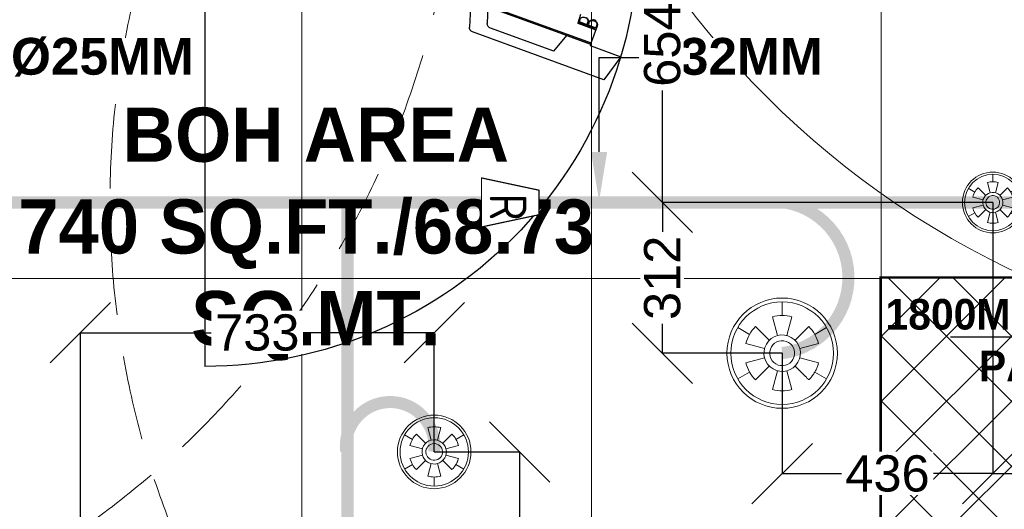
# Model space of a CAD drawing. Header units: millimetres. Extents: x -115221 to 194496, y -122556 to 375476.
# Tile 35 of 169: x 103976 to 106015, y -102005 to -100990. Entities that reach past the tile are written whole.
import ezdxf
from ezdxf import colors
from ezdxf.entities.mleader import LeaderData, LeaderLine
from ezdxf.math import Vec2, Vec3

# ---------------------------------------------------------------- set-up
doc = ezdxf.new("R2010")
doc.units = ezdxf.units.MM
doc.set_wipeout_variables(frame=1)
doc.header["$PDMODE"] = 3
doc.header["$PDSIZE"] = -100
doc.linetypes.add('DASHED', pattern=[0.75, 0.5, -0.25])
doc.linetypes.add('DASHED2', pattern=[0.375, 0.25, -0.125])
for name, color, linetype, lineweight in [('Ceiling', 6, 'Continuous', 13), ('FA-PENDANT SPRINKLER', 210, 'Continuous', 0), ('FA-PENDANT SPRINKLER COVERAGR AREA', 6, 'Continuous', 0), ('FA-SPRINKLER TEXT', 7, 'Continuous', 0), ('FA-UPRIGHT 79 DEG', 104, 'Continuous', 0), ('FA-UPRIGHT 79 DEG COVERAGE AREA', 124, 'Continuous', 0), ('FA-UPRIGHT SPRINKLER', 1, 'Continuous', 0), ('FA-UPRIGHT SPRINKLER COVERAGE AREA', 1, 'Continuous', 0), ('PENDENT SPRINKLER', 6, 'Continuous', 0), ('SPRINKLER DIM', 5, 'Continuous', 0), ('SPRINKLER FLEXIBLE PIPE', 5, 'Continuous', 0), ('SPRINKLER PIPE', 1, 'Continuous', 0)]:
    doc.layers.add(name, color=color, linetype=linetype, lineweight=lineweight)
for name, color, linetype in [('FUR R0', 8, 'Continuous'), ('WWDS CEILING', 8, 'Continuous'), ('WWDS FURNITURE LAYOUT', 8, 'Continuous')]:
    doc.layers.add(name, color=color, linetype=linetype)
doc.styles.add('Civil Dim', font='isocp.shx', dxfattribs={"height": 6})
doc.styles.add('har', font='GOTHICB.TTF')
doc.styles.get("Standard").update_dxf_attribs({"font": 'arial.ttf'})
doc.dimstyles.new('PLU DIM', dxfattribs={"dimtxt": 75, "dimasz": 125, "dimexe": 0.1, "dimexo": 0.1, "dimgap": 0.09, "dimtad": 0, "dimtoh": 1, "dimdec": 0, "dimzin": 0, "dimdsep": 46, "dimtxsty": 'Standard', "dimblk": 'OBLIQUE', "dimcen": 0.09, "dimclrd": 150, "dimclre": 150, "dimclrt": 1, "dimadec": 0, "dimazin": 0, "dimtfac": 1, "dimtdec": 0, "dimtofl": 0, "dimtmove": 1, "dimatfit": 3, "dimldrblk": 'OBLIQUE', "dimfxl": 1, "dimtfill": 1, "dimfrac": 1, "dimtolj": 1, "dimtzin": 0, "dimarcsym": 0})

# ---------------------------------------------------------------- blocks, each defined once
blk = doc.blocks.new('nhn')
at = {"layer": 'FUR R0', "extrusion": (-0.0008633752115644, -0.0004397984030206, 0.9999995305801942)}
blk.add_hatch(color=256, dxfattribs=at).paths.add_polyline_path([(59631.62353148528, 1875.633971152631), (59631.51297886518, 1875.593736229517), (59635.53647151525, 1864.538474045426), (59635.64702413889, 1864.578708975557)])
blk.add_hatch(color=256, dxfattribs=at).paths.add_polyline_path([(59631.62353148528, 1875.633971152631), (59631.51297886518, 1875.593736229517), (59635.53647151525, 1864.538474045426), (59635.64702413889, 1864.578708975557)])
for p, q in [((59630.51180835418, 1878.071123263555, -0.5962911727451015), (59628.63685761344, 1876.702003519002, -0.5985120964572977)), ((59630.51180835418, 1878.071123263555, -0.5962911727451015), (59628.63685761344, 1876.702003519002, -0.5985120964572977)), ((59631.42032121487, 1875.574824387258, -0.5966046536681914), (59630.51180835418, 1878.071123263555, -0.5962911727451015)), ((59631.42032121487, 1875.574824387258, -0.5966046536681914), (59630.51180835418, 1878.071123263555, -0.5962911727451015)), ((59628.63685761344, 1876.702003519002, -0.5985120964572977), (59632.53817555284, 1865.982446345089, -0.599858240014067)), ((59628.63685761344, 1876.702003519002, -0.5985120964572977), (59632.53817555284, 1865.982446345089, -0.599858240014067)), ((59633.01161695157, 1876.153966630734, -0.5949760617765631), (59631.5357190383, 1875.616822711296, -0.5964865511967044)), ((59633.01161695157, 1876.153966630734, -0.5949760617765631), (59631.5357190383, 1875.616822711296, -0.5964865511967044)), ((59632.71681010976, 1876.046673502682, -0.5952777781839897), (59633.01161695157, 1876.153966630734, -0.5949760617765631)), ((59632.71681010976, 1876.046673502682, -0.5952777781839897), (59633.01161695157, 1876.153966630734, -0.5949760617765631)), ((59632.87774992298, 1875.604463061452, -0.5953333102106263), (59632.71681010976, 1876.046673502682, -0.5952777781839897)), ((59632.98504313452, 1875.309656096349, -0.5953703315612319), (59632.71681010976, 1876.046673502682, -0.5952777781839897)), ((59632.87774992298, 1875.604463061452, -0.5953333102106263), (59632.71681010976, 1876.046673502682, -0.5952777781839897)), ((59632.98504313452, 1875.309656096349, -0.5953703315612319), (59632.71681010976, 1876.046673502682, -0.5952777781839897)), ((59632.80525216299, 1876.078861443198, -0.595187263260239), (59632.76103113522, 1876.062767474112, -0.5952325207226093)), ((59632.80525216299, 1876.078861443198, -0.595187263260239), (59632.76103113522, 1876.062767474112, -0.5952325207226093)), ((59632.8146777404, 1875.915363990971, -0.5952510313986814), (59632.8588987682, 1875.931457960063, -0.5952057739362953)), ((59632.8588987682, 1875.931457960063, -0.5952057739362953), (59632.8146777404, 1875.915363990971, -0.5952510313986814)), ((59632.8146777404, 1875.915363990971, -0.5952510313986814), (59632.8588987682, 1875.931457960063, -0.5952057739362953)), ((59632.8588987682, 1875.931457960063, -0.5952057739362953), (59632.8146777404, 1875.915363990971, -0.5952510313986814)), ((59633.02926415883, 1875.325750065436, -0.5953250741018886), (59632.8146777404, 1875.915363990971, -0.5952510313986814)), ((59633.02926415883, 1875.325750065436, -0.5953250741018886), (59632.8146777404, 1875.915363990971, -0.5952510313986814)), ((59633.07348518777, 1875.341844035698, -0.5952798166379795), (59632.8588987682, 1875.931457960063, -0.5952057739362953)), ((59633.07348518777, 1875.341844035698, -0.5952798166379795), (59632.8588987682, 1875.931457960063, -0.5952057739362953)), ((59633.03092972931, 1876.100901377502, -0.5949827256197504), (59632.87763017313, 1876.04510895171, -0.5951396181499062)), ((59633.03092972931, 1876.100901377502, -0.5949827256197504), (59632.87763017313, 1876.04510895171, -0.5951396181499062)), ((59633.10723764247, 1875.414222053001, -0.5952188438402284), (59632.87763017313, 1876.04510895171, -0.5951396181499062)), ((59633.10723764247, 1875.414222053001, -0.5952188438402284), (59632.87763017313, 1876.04510895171, -0.5951396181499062)), ((59633.44107177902, 1875.909637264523, -0.594712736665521), (59633.45180109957, 1875.880156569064, -0.5947164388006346)), ((59633.44107177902, 1875.909637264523, -0.594712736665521), (59633.45180109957, 1875.880156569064, -0.5947164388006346)), ((59633.48645640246, 1876.015592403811, -0.5946269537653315), (59633.45119050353, 1876.012610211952, -0.5946587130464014)), ((59633.48645640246, 1876.015592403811, -0.5946269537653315), (59633.45119050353, 1876.012610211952, -0.5946587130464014)), ((59633.48645640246, 1876.015592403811, -0.5946269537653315), (59633.46785042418, 1875.985858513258, -0.5946560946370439)), ((59633.48645640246, 1876.015592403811, -0.5946269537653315), (59633.46785042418, 1875.985858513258, -0.5946560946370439)), ((59633.50292371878, 1875.986246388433, -0.5946256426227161), (59633.46785042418, 1875.985858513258, -0.5946560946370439)), ((59633.50292371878, 1875.986246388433, -0.5946256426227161), (59633.46785042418, 1875.985858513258, -0.5946560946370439)), ((59633.51716532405, 1875.955407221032, -0.5946269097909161), (59633.48218257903, 1875.957955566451, -0.594655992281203)), ((59633.51716532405, 1875.955407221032, -0.5946269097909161), (59633.48218257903, 1875.957955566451, -0.594655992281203)), ((59633.50292371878, 1875.986246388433, -0.5946256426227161), (59633.48219005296, 1875.957955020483, -0.5946559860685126)), ((59633.50292371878, 1875.986246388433, -0.5946256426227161), (59633.48219005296, 1875.957955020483, -0.5946559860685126)), ((59633.51716532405, 1875.955407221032, -0.5946269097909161), (59633.49413701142, 1875.928950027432, -0.594658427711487)), ((59633.51716532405, 1875.955407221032, -0.5946269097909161), (59633.49413701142, 1875.928950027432, -0.594658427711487)), ((59633.52898235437, 1875.924938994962, -0.5946301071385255), (59633.49413701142, 1875.928950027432, -0.594658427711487)), ((59633.52898235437, 1875.924938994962, -0.5946301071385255), (59633.49413701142, 1875.928950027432, -0.594658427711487)), ((59633.52898235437, 1875.924938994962, -0.5946301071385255), (59633.504866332, 1875.899469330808, -0.5946621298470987)), ((59633.52898235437, 1875.924938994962, -0.5946301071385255), (59633.504866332, 1875.899469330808, -0.5946621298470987)), ((59633.53951314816, 1875.894002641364, -0.5946346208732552), (59633.504866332, 1875.899469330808, -0.5946621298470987)), ((59633.53951314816, 1875.894002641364, -0.5946346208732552), (59633.504866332, 1875.899469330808, -0.5946621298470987)), ((59633.53951314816, 1875.894002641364, -0.5946346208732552), (59633.51435171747, 1875.869565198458, -0.5946670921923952)), ((59633.53951314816, 1875.894002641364, -0.5946346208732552), (59633.51435171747, 1875.869565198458, -0.5946670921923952)), ((59633.54842495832, 1875.861223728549, -0.5946413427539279), (59633.51435709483, 1875.869570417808, -0.5946670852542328)), ((59633.54842495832, 1875.861223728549, -0.5946413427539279), (59633.51435709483, 1875.869570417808, -0.5946670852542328)), ((59633.54842495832, 1875.861223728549, -0.5946413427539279), (59633.52130690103, 1875.838977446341, -0.5946745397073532)), ((59633.54842495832, 1875.861223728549, -0.5946413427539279), (59633.52130690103, 1875.838977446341, -0.5946745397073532)), ((59633.55467197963, 1875.828158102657, -0.5946504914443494), (59633.52130690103, 1875.838977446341, -0.5946745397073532)), ((59633.55467197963, 1875.828158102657, -0.5946504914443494), (59633.52130690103, 1875.838977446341, -0.5946745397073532)), ((59633.55467197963, 1875.828158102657, -0.5946504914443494), (59633.52573886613, 1875.807775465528, -0.5946844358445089)), ((59633.55467197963, 1875.828158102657, -0.5946504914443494), (59633.52573886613, 1875.807775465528, -0.5946844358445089)), ((59631.5357190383, 1875.616822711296, -0.5964865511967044), (59631.42032121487, 1875.574824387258, -0.5966046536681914)), ((59631.5357190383, 1875.616822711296, -0.5964865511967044), (59631.42032121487, 1875.574824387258, -0.5966046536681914)), ((59631.5357190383, 1875.616822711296, -0.5964865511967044), (59642.64056620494, 1845.104302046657, -0.6003182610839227)), ((59632.23860929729, 1873.68550809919, -0.5967290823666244), (59631.5357190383, 1875.616822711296, -0.5964865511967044)), ((59631.5357190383, 1875.616822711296, -0.5964865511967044), (59642.64056620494, 1845.104302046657, -0.6003182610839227)), ((59632.23860929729, 1873.68550809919, -0.5967290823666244), (59631.5357190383, 1875.616822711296, -0.5964865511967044)), ((59632.98504313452, 1875.309656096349, -0.5953703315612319), (59633.27984997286, 1875.416949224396, -0.5950686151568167)), ((59632.98504313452, 1875.309656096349, -0.5953703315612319), (59633.27984997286, 1875.416949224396, -0.5950686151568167)), ((59633.02926415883, 1875.325750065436, -0.5953250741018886), (59632.98504313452, 1875.309656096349, -0.5953703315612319)), ((59633.02926415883, 1875.325750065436, -0.5953250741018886), (59632.98504313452, 1875.309656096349, -0.5953703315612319)), ((59633.2532761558, 1874.572638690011, -0.5954628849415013), (59632.98504313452, 1875.309656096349, -0.5953703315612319)), ((59633.14598294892, 1874.867445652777, -0.5954258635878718), (59632.98504313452, 1875.309656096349, -0.5953703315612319)), ((59633.2532761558, 1874.572638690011, -0.5954628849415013), (59632.98504313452, 1875.309656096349, -0.5953703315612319)), ((59633.14598294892, 1874.867445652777, -0.5954258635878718), (59632.98504313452, 1875.309656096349, -0.5953703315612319)), ((59632.99845478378, 1875.272805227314, -0.595374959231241), (59633.2532761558, 1874.572638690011, -0.5954628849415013)), ((59632.99845478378, 1875.272805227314, -0.595374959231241), (59633.2532761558, 1874.572638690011, -0.5954628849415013)), ((59633.07348518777, 1875.341844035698, -0.5952798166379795), (59633.02926415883, 1875.325750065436, -0.5953250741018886)), ((59633.07348518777, 1875.341844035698, -0.5952798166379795), (59633.02926415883, 1875.325750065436, -0.5953250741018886)), ((59633.07348518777, 1875.341844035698, -0.5952798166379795), (59633.02926415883, 1875.325750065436, -0.5953250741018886)), ((59633.07348518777, 1875.341844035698, -0.5952798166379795), (59633.02926415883, 1875.325750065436, -0.5953250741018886)), ((59633.27984997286, 1875.416949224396, -0.5950686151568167), (59633.07348518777, 1875.341844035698, -0.5952798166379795)), ((59633.27984997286, 1875.416949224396, -0.5950686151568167), (59633.07348518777, 1875.341844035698, -0.5952798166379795)), ((59633.12713179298, 1875.194440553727, -0.5952983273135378), (59633.08291076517, 1875.178346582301, -0.595343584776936)), ((59633.08291076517, 1875.178346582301, -0.595343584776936), (59633.12713178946, 1875.194440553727, -0.5952983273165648)), ((59633.12713179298, 1875.194440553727, -0.5952983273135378), (59633.08291076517, 1875.178346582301, -0.595343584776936)), ((59633.08291076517, 1875.178346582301, -0.595343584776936), (59633.12713178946, 1875.194440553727, -0.5952983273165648)), ((59633.2974971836, 1874.5887326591, -0.5954176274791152), (59633.08291076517, 1875.178346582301, -0.595343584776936)), ((59633.2974971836, 1874.5887326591, -0.5954176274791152), (59633.08291076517, 1875.178346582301, -0.595343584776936)), ((59633.26053719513, 1875.470014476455, -0.5950619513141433), (59633.10723764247, 1875.414222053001, -0.5952188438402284)), ((59633.26053719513, 1875.470014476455, -0.5950619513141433), (59633.10723764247, 1875.414222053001, -0.5952188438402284)), ((59633.34171820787, 1874.604826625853, -0.5953723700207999), (59633.12713178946, 1875.194440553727, -0.5952983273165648)), ((59633.34171820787, 1874.604826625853, -0.5953723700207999), (59633.12713178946, 1875.194440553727, -0.5952983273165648)), ((59633.29916275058, 1875.363883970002, -0.5950752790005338), (59633.14586319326, 1875.308091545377, -0.5952321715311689)), ((59633.29916275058, 1875.363883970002, -0.5950752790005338), (59633.14586319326, 1875.308091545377, -0.5952321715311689)), ((59633.37547066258, 1874.677204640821, -0.5953113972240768), (59633.14586319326, 1875.308091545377, -0.5952321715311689)), ((59633.37547066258, 1874.677204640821, -0.5953113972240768), (59633.14586319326, 1875.308091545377, -0.5952321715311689)), ((59633.9451267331, 1874.781509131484, -0.594773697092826), (59633.2532761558, 1874.572638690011, -0.5954628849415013)), ((59633.9451267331, 1874.781509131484, -0.594773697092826), (59633.2532761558, 1874.572638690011, -0.5954628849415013)), ((59633.2974971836, 1874.5887326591, -0.5954176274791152), (59633.2532761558, 1874.572638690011, -0.5954628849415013)), ((59633.2974971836, 1874.5887326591, -0.5954176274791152), (59633.2532761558, 1874.572638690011, -0.5954628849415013)), ((59633.34171820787, 1874.604826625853, -0.5953723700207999), (59633.2974971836, 1874.5887326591, -0.5954176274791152)), ((59633.34171820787, 1874.604826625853, -0.5953723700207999), (59633.2974971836, 1874.5887326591, -0.5954176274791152)), ((59633.54808299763, 1874.679931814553, -0.5951611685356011), (59633.34171820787, 1874.604826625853, -0.5953723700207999)), ((59633.54808299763, 1874.679931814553, -0.5951611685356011), (59633.34171820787, 1874.604826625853, -0.5953723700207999)), ((59633.52877021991, 1874.73299706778, -0.595154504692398), (59633.37547066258, 1874.677204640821, -0.5953113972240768)), ((59633.52877021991, 1874.73299706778, -0.595154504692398), (59633.37547066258, 1874.677204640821, -0.5953113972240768)), ((59630.95966592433, 1872.612996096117, -0.5983049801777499), (59632.23860929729, 1873.68550809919, -0.5967290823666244)), ((59630.95966592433, 1872.612996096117, -0.5983049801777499), (59632.23860929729, 1873.68550809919, -0.5967290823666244)), ((59630.95966592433, 1872.612996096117, -0.5983049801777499), (59632.83907798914, 1867.448980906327, -0.5989534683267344)), ((59630.95966592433, 1872.612996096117, -0.5983049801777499), (59632.83907798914, 1867.448980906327, -0.5989534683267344)), ((59634.5872331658, 1867.23225096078, -0.5975394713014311), (59633.2193735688, 1867.191119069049, -0.5987385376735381)), ((59634.5872331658, 1867.23225096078, -0.5975394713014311), (59633.2193735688, 1867.191119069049, -0.5987385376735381)), ((59635.09566529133, 1865.835244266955, -0.5977149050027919), (59632.92660572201, 1865.724913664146, -0.5996361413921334)), ((59635.09566529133, 1865.835244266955, -0.5977149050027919), (59632.92660572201, 1865.724913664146, -0.5996361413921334))]:
    blk.add_line(p, q, dxfattribs=at)
at = {"layer": 'FUR R0'}
blk.add_line((59646.6190790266, 1844.142361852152, -0.6023051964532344), (59605.24489539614, 1844.142481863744, -0.611557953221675), dxfattribs=at)
at = {"layer": 'FUR R0', "extrusion": (-0.0008633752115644, -0.0004397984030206, 0.9999995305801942), "elevation": -52.90576954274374}
blk.add_lwpolyline([(59631.51297886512, 1875.593736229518), (59635.53647151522, 1864.538474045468), (59635.64702413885, 1864.578708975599), (59631.62353148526, 1875.633971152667)], close=True, dxfattribs=at)
blk.add_lwpolyline([(59631.51297886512, 1875.593736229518), (59635.53647151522, 1864.538474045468), (59635.64702413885, 1864.578708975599), (59631.62353148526, 1875.633971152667)], close=True, dxfattribs=at)
at = {"layer": 'FUR R0'}
blk.add_arc((59640.65832730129, 1844.142379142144, -0.611557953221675), 35.41343190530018, 86.59426493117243, 179.9998338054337, dxfattribs=at)
at = {"layer": 'FUR R0', "extrusion": (-0.0008633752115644, -0.0004397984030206, 0.9999995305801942)}
for centre, radius, start, end in [((59633.11762929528, 1875.777111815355, -52.90576932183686), 0.3764692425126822, 34.34823251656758, 109.9986564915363), ((59633.11762929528, 1875.777111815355, -52.90576932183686), 0.3764692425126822, 34.34823251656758, 109.9986564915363), ((59633.11762929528, 1875.777111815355, -52.90576932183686), 0.3199988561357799, 19.99865649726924, 109.9986564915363), ((59633.11762929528, 1875.777111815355, -52.90576932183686), 0.3199988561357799, 19.99865649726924, 109.9986564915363), ((59633.12835861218, 1875.747631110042, -52.90576932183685), 0.3199988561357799, 289.9986564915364, 19.99865649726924), ((59633.12835861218, 1875.747631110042, -52.90576932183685), 0.3199988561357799, 289.9986564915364, 19.99865649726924), ((59633.12835861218, 1875.747631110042, -52.90576932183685), 0.3764692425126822, 289.9986564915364, 5.649078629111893), ((59633.12835861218, 1875.747631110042, -52.90576932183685), 0.3764692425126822, 289.9986564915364, 5.649078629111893), ((59633.11762929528, 1875.777111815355, -52.90576932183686), 0.3764692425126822, 29.54865557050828, 29.55197500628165), ((59633.11762929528, 1875.777111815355, -52.90576932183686), 0.3764692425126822, 29.54865557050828, 29.55197500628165), ((59633.11762929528, 1875.777111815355, -52.90576932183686), 0.3764692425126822, 29.54865557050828, 29.55197500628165), ((59633.11762929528, 1875.777111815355, -52.90576932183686), 0.3764692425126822, 29.54865557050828, 29.55197500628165), ((59633.12835861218, 1875.747631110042, -52.90576932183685), 0.3764692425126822, 10.44533633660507, 10.44865605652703), ((59633.12835861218, 1875.747631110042, -52.90576932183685), 0.3764692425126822, 10.44533633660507, 10.44865605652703), ((59633.3858621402, 1875.040094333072, -52.90576932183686), 0.3764692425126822, 34.34823251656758, 109.9986564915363), ((59633.3858621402, 1875.040094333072, -52.90576932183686), 0.3764692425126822, 34.34823251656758, 109.9986564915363), ((59633.3858621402, 1875.040094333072, -52.90576932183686), 0.3199988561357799, 19.99865649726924, 109.9986564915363), ((59633.3858621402, 1875.040094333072, -52.90576932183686), 0.3199988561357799, 19.99865649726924, 109.9986564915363), ((59633.39659145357, 1875.010613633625, -52.90576932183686), 0.3199988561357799, 289.9986564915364, 19.99865649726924), ((59633.39659145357, 1875.010613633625, -52.90576932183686), 0.3199988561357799, 289.9986564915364, 19.99865649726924), ((59633.18484394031, 1867.560010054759, -52.90576932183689), 0.3921554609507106, 199.9986564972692, 271.7223791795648), ((59633.18484394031, 1867.560010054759, -52.90576932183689), 0.3921554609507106, 199.9986564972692, 271.7223791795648), ((59632.88394083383, 1866.093475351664, -52.90576932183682), 0.3921554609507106, 199.9986564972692, 272.9118766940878), ((59632.88394083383, 1866.093475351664, -52.90576932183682), 0.3921554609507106, 199.9986564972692, 272.9118766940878)]:
    blk.add_arc(centre, radius, start, end, dxfattribs=at)
blk = doc.blocks.new('FUR R0')
at = {"layer": 'WWDS FURNITURE LAYOUT', "color": 8}
blk.add_lwpolyline([(-2717.580187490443, -21.20900854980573), (-2717.580187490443, 148.2975250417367), (-3284.583079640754, 148.2975250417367)], dxfattribs=at)
at = {"layer": 'WWDS FURNITURE LAYOUT', "color": 8, "xscale": -25.4, "yscale": 25.4, "zscale": 25.4, "rotation": 270}
blk.add_blockref('nhn', (-51670.54368051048, -1513885.496773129, 15.219340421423), dxfattribs=at)
at = {"layer": 'WWDS FURNITURE LAYOUT', "color": 8, "style": 'har'}
for s, height, rotation, p in [('BOH AREA', 112.2257952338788, 359.9919603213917, (-4999.378048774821, 511.8054143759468)), ('740 SQ.FT./68.73', 112.2257952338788, 359.9919603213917, (-5215.540484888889, 321.5884805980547)), ('SQ.MT.', 112.2257952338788, 359.9919603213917, (-4857.108327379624, 131.6723812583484)), ('1800MM HT. SS', 63.33333333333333, 0.0080398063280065, (-3419.142663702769, 164.0720143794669, 9.900045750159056e-06)), ('PARTITION', 63.33333333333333, 0.0080398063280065, (-3225.640206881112, 56.95058962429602, 9.900045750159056e-06))]:
    blk.add_text(s, height=height, rotation=rotation, dxfattribs=at).set_placement(p)
blk = doc.blocks.new('A$C2c19c177')
at = {"layer": 'Ceiling', "transparency": 33554687}
h = blk.add_hatch(dxfattribs=at)
h.set_pattern_fill('ANSI37', color=8, scale=30)
h.set_pattern_definition([(45, (-1707285.601478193, -2853039.393185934), (-67.35192090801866, 67.35192090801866), []), (135, (-1707285.601478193, -2853039.393185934), (-67.35192090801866, -67.35192090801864), [])])
h.paths.add_polyline_path([(-1855.733634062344, -2778.339676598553), (-3629.011917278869, -2778.154031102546), (-3629.047191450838, -6476.594295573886), (-2811.333488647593, -6475.974111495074), (-2811.453726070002, -6379.355814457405), (-3308.937199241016, -6379.35589515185), (-3309.69024063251, -3084.855377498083), (-1855.733634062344, -3084.955292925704)])
at = {"layer": 'Ceiling', "color": 8, "linetype": 'Continuous', "transparency": 33554610}
for p, q in [((-4828.356868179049, -2006.336053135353), (-4828.356868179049, -3945.341584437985)), ((-4228.356868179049, -2006.128546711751), (-4228.356868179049, -4579.772348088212)), ((-3628.356868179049, -2005.921040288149), (-3628.356868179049, -2778.135735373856)), ((-3629.047172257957, -2779.731782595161), (-7375.999999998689, -2779.731782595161))]:
    blk.add_line(p, q, dxfattribs=at)
at = {"layer": 'Ceiling', "color": 8, "const_width": 5}
blk.add_lwpolyline([(-1855.733634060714, -2778.339676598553), (-3629.047172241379, -2778.135655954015), (-3629.047210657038, -6476.594295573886), (-4640.898230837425, -6476.594295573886), (-4640.900881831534, -6961.852139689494), (-7375.601478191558, -6961.852139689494)], dxfattribs=at)
at = {"layer": 'Ceiling', "color": 8, "transparency": 33554687, "const_width": 1}
blk.add_lwpolyline([(-1855.733634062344, -2778.339676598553), (-3629.011917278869, -2778.154031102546), (-3629.047191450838, -6476.594295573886), (-2811.332716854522, -6476.594295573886), (-2811.453726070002, -6379.355814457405), (-3309.426133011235, -6379.355895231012), (-3309.69024063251, -3084.855377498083), (-1855.733634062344, -3084.955292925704)], close=True, dxfattribs=at)
blk = doc.blocks.new('UPRIGHT SPRINKLER')
at = {"color": 1}
for p, q in [((-0.2125554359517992, 0.7932676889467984), (-0.4383394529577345, 1.635905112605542)), ((0, 1.69361359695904), (9.313225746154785e-10, 2.308468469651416)), ((0.4383394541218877, 1.635905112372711), (0.2125554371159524, 0.7932676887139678)), ((-1.466712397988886, 0.8468067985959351), (-1.999192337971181, 1.154234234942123)), ((-0.5807122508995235, 0.5807122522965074), (-1.197565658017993, 1.197565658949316)), ((1.197565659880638, 1.197565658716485), (0.5807122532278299, 0.5807122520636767)), ((1.466712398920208, 0.8468067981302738), (1.999192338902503, 1.154234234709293)), ((-0.7932676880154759, 0.2125554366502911), (-1.63590511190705, 0.438339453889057)), ((1.635905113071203, 0.4383394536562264), (0.793267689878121, 0.2125554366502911)), ((-0.7932676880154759, -0.2125554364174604), (-1.63590511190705, -0.4383394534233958)), ((-0.5807122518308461, -0.5807122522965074), (-1.197565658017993, -1.197565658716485)), ((-0.2125554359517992, -0.7932676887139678), (-0.4383394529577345, -1.635905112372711)), ((0.4383394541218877, -1.635905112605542), (0.2125554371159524, -0.7932676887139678)), ((1.635905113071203, -0.438339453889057), (0.7932676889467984, -0.2125554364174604)), ((-1.466712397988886, -0.8468067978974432), (-1.999192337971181, -1.154234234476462)), ((1.466712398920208, -0.8468067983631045), (1.999192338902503, -1.154234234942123)), ((0, -1.693613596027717), (9.313225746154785e-10, -2.308468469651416))]:
    blk.add_line(p, q, dxfattribs=at)
for radius in [2.480314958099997, 2.304539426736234]:
    blk.add_circle((0, 0), radius, dxfattribs=at)
at = {"color": 1, "extrusion": (0, 0, -1)}
for major_axis, ratio, start_param, end_param in [((-1.466712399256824, 0.8468067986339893), 0.9999999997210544, 0.7853981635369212, 1.308996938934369), ((-0.7112243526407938, 0.4106255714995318), 0.9999999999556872, 1.570796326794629, 7.853981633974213), ((-0.4851149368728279, 0.2800812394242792), 0.9999999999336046, 1.570796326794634, 7.853981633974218)]:
    blk.add_ellipse((0, 0), major_axis=major_axis, ratio=ratio, start_param=start_param, end_param=end_param, dxfattribs=at)
at = {"color": 1, "extrusion": (0, 0, -0.9999999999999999)}
for major_axis, ratio, start_param, end_param in [((-1.466712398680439, 0.8468067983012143), 0.9999999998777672, 6.021385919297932, 6.544984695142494), ((-1.466712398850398, 0.8468067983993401), 0.9999999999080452, 1.83259571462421, 2.356194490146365), ((0.8468067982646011, 1.466712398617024), 0.9999999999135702, 3.403392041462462, 3.926990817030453), ((0.8468067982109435, 1.466712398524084), 0.9999999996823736, 2.356194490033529, 2.879793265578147)]:
    blk.add_ellipse((0, 0), major_axis=major_axis, ratio=ratio, start_param=start_param, end_param=end_param, dxfattribs=at)
at = {"color": 1}
blk.add_rational_spline([(1.635905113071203, -0.4383394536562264), (1.518452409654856, -0.8766789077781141), (1.197565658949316, -1.197565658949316), (0.8891389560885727, -0.8891389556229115), (0.5807122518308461, -0.5807122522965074)], [1, 0.9659258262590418, 1, 1, 1], degree=2, knots=[0, 0, 0, 0.5235987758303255, 0.5235987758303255, 1.523598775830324, 1.523598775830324, 1.523598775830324], dxfattribs=at)
blk = doc.blocks.new('US')
at = {"layer": 'FA-UPRIGHT SPRINKLER COVERAGE AREA', "color": 1, "linetype": 'DASHED2', "ltscale": 700}
blk.add_circle((0, 0), 1828.8, dxfattribs=at)
at = {"layer": 'FA-UPRIGHT SPRINKLER', "color": 4, "xscale": 25.4, "yscale": 25.4, "zscale": 25.4}
blk.add_blockref('UPRIGHT SPRINKLER', (0, 0), dxfattribs=at)
blk = doc.blocks.new('A$C3F5C5B28')
at = {"layer": 'FA-PENDANT SPRINKLER'}
for p, q in [((2.291927e-10, 2.731287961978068), (3.883542e-10, 3.72286344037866)), ((-0.3427878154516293, 1.279301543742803), (-0.7069093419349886, 2.638221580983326)), ((0.7069093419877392, 2.638221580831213), (0.3427878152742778, 1.27930154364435)), ((-2.365364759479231, 1.365643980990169), (-3.224094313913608, 1.861431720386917)), ((-0.936513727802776, 0.9365137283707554), (-1.931312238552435, 1.931312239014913)), ((1.93131223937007, 1.931312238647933), (0.9365137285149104, 0.9365137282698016)), ((2.365364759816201, 1.365643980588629), (3.224094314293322, 1.86143171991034)), ((-1.279301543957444, 0.3427878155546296), (-2.638221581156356, 0.7069093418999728)), ((2.638221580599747, 0.7069093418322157), (1.279301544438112, 0.3427878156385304)), ((-1.279301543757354, -0.3427878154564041), (-2.638221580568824, -0.706909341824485)), ((-0.9365137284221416, -0.9365137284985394), (-1.931312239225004, -1.931312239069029)), ((2.638221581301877, -0.7069093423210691), (1.279301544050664, -0.3427878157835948)), ((-2.365364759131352, -1.365643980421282), (-3.224094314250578, -1.86143171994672)), ((-0.3427878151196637, -1.27930154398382), (-0.7069093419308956, -2.63822158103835)), ((0.7069093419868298, -2.638221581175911), (0.3427878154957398, -1.27930154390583)), ((2.365364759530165, -1.365643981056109), (3.224094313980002, -1.861431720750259)), ((2.264642e-10, -2.731287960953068), (3.919922e-10, -3.72286344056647))]:
    blk.add_line(p, q, dxfattribs=at)
at = {"layer": 'FA-PENDANT SPRINKLER', "ltscale": 50}
for radius in [4, 3.716527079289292]:
    blk.add_circle((0, 0), radius, dxfattribs=at)
at = {"layer": 'FA-PENDANT SPRINKLER', "extrusion": (0, 0, -1)}
for major_axis, ratio, start_param, end_param in [((-2.365364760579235, 1.365643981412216), 0.9999999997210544, 0.7853981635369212, 1.308996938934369), ((-2.3653647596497, 1.365643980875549), 0.9999999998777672, 6.021385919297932, 6.544984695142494), ((-2.365364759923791, 1.365643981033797), 0.9999999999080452, 1.83259571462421, 2.356194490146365), ((-0.7823440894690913, 0.4516865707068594), 0.9999999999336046, 1.570796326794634, 7.853981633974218), ((1.365643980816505, 2.365364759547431), 0.9999999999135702, 3.403392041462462, 3.926990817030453), ((1.36564398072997, 2.365364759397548), 0.9999999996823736, 2.356194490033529, 2.879793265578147)]:
    blk.add_ellipse((0, 0), major_axis=major_axis, ratio=ratio, start_param=start_param, end_param=end_param, dxfattribs=at)
at = {"layer": 'FA-PENDANT SPRINKLER', "extrusion": (0, 0, -0.9999999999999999)}
blk.add_ellipse((0, 0), major_axis=(-1.146990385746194, 0.6622152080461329), ratio=0.9999999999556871, start_param=1.570796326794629, end_param=7.853981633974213, dxfattribs=at)
at = {"layer": 'FA-PENDANT SPRINKLER'}
blk.add_rational_spline([(2.638221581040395, -0.7069093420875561), (2.448805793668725, -1.413818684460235), (1.931312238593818, -1.931312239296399), (1.433912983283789, -1.433912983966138), (0.9365137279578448, -0.9365137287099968)], [1, 0.9659258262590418, 1, 1, 1], degree=2, knots=[0, 0, 0, 0.5235987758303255, 0.5235987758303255, 1.523598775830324, 1.523598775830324, 1.523598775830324], dxfattribs=at)
blk = doc.blocks.new('pen')
at = {"layer": 'FA-PENDANT SPRINKLER', "xscale": 0.75, "yscale": 0.75, "zscale": 0.75}
blk.add_blockref('A$C3F5C5B28', (45602.32606005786, -38877.24894775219), dxfattribs=at)
blk = doc.blocks.new('PENDENT SPRINKLER BELOW')
at = {"layer": 'FA-PENDANT SPRINKLER COVERAGR AREA', "color": 6, "ltscale": 22}
blk.add_circle((0, 3.638e-12), 72, dxfattribs=at)
at = {"layer": 'FA-PENDANT SPRINKLER'}
blk.add_blockref('pen', (-45602.32606005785, 38877.24894775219), dxfattribs=at)
blk = doc.blocks.new('78degree')
at = {"layer": 'FA-UPRIGHT 79 DEG', "color": 94}
for p, q in [((225201.2073131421, -66064.06425491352), (225201.2073131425, -66062.94873250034)), ((225200.8216768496, -66065.69773963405), (225200.4120401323, -66064.16895459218)), ((225202.0025861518, -66064.16895459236), (225201.5929494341, -66065.69773963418)), ((225198.5462777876, -66065.60060439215), (225197.5802070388, -66065.04284318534)), ((225200.1537351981, -66066.08337592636), (225199.0345868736, -66064.96422760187)), ((225203.3800394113, -66064.96422760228), (225202.2608910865, -66066.08337592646)), ((225203.8683484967, -66065.60060439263), (225204.8344192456, -66065.04284318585)), ((225199.768098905, -66066.75131757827), (225198.2393138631, -66066.34168086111)), ((225204.1753124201, -66066.3416808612), (225202.6465273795, -66066.75131757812)), ((225199.7680989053, -66067.52259016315), (225198.2393138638, -66067.93222688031)), ((225204.175312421, -66067.93222688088), (225202.646527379, -66067.52259016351)), ((225200.1537351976, -66068.19053181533), (225199.0345868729, -66069.30968013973)), ((225198.5462777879, -66068.67330334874), (225197.5802070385, -66069.2310645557)), ((225200.82167685, -66068.57616810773), (225200.4120401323, -66070.10495314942)), ((225202.0025861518, -66070.1049531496), (225201.5929494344, -66068.57616810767)), ((225203.8683484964, -66068.67330334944), (225204.8344192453, -66069.2310645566)), ((225201.2073131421, -66070.20965282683), (225201.2073131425, -66071.32517524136))]:
    blk.add_line(p, q, dxfattribs=at)
at = {"layer": 'FA-UPRIGHT 79 DEG', "color": 94, "ltscale": 50}
for radius in [4.5, 4.181092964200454]:
    blk.add_circle((225201.207313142, -66067.13695387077), radius, dxfattribs=at)
at = {"layer": 'FA-UPRIGHT 79 DEG', "color": 94, "extrusion": (0, 0, -1)}
for major_axis, ratio, start_param, end_param in [((-2.661035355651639, 1.536349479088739), 0.9999999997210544, 0.7853981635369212, 1.308996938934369), ((-2.66103535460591, 1.536349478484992), 0.9999999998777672, 6.021385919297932, 6.544984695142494), ((-2.661035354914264, 1.536349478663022), 0.9999999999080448, 1.83259571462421, 2.356194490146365), ((-1.290364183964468, 0.7449921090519), 0.9999999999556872, 1.570796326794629, 7.853981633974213), ((-0.8801371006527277, 0.5081473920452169), 0.9999999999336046, 1.570796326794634, 7.853981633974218), ((1.536349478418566, 2.661035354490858), 0.99999999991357, 3.403392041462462, 3.926990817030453), ((1.536349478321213, 2.661035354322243), 0.9999999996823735, 2.356194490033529, 2.879793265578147)]:
    blk.add_ellipse((225201.207313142, -66067.13695387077), major_axis=major_axis, ratio=ratio, start_param=start_param, end_param=end_param, dxfattribs=at)
at = {"layer": 'FA-UPRIGHT 79 DEG', "color": 94}
blk.add_rational_spline([(225204.1753124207, -66067.93222688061), (225203.9622196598, -66068.72749989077), (225203.3800394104, -66069.30968013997), (225202.8204652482, -66068.75010597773), (225202.2608910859, -66068.19053181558)], [1, 0.9659258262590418, 1, 1, 1], degree=2, knots=[0, 0, 0, 0.5235987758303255, 0.5235987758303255, 1.523598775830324, 1.523598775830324, 1.523598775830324], dxfattribs=at)
blk = doc.blocks.new('GS')
at = {"layer": 'FA-UPRIGHT 79 DEG COVERAGE AREA', "color": 94}
blk.add_circle((0.3946384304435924, -1.472810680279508), 1828.8, dxfattribs=at)
at = {"layer": 'FA-UPRIGHT 79 DEG', "linetype": 'Continuous', "xscale": 25.4, "yscale": 25.4, "zscale": 25.4}
blk.add_blockref('78degree', (-5720110.271115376, 1678103.805817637), dxfattribs=at)
blk = doc.blocks.new('A$C5D0E0437')
at = {"color": 5}
blk.add_wipeout([(0, -1.0000000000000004), (0, 1), (-4.685278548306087, 2.000000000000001), (-4.685278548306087, -2)], dxfattribs=at)
at = {"layer": 'SPRINKLER PIPE', "const_width": 0.1}
blk.add_lwpolyline([(-4.685278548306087, -2), (-4.685278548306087, 2), (0, 1), (0, -1)], close=True, dxfattribs=at)
at = {"layer": 'SPRINKLER PIPE', "linetype": 'ByBlock', "insert": (-1.018748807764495, 0.746921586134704), "char_height": 3, "width": 2.334554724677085, "attachment_point": 1, "rotation": 270, "style": 'Civil Dim'}
blk.add_mtext('R', dxfattribs=at)
blk = doc.blocks.new('_Oblique')
at = {"color": 0, "linetype": 'ByBlock', "lineweight": -2}
blk.add_line((-0.5, -0.5), (0.5, 0.5), dxfattribs=at)
blk = doc.blocks.new('*D528')
at = {"layer": 'Defpoints', "color": 0, "transparency": 16777216}
for p in [(105991.6566489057, -101368.7574463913), (108583.4647075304, -101368.7574463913), (108583.4647075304, -101930.7774651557)]:
    blk.add_point(p, dxfattribs=at)
at = {"layer": 'SPRINKLER DIM', "color": 150, "lineweight": -2, "transparency": 16777216}
for p, q in [((105991.6566489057, -101368.8574463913), (105991.6566489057, -101930.8774651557)), ((108583.4647075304, -101368.8574463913), (108583.4647075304, -101930.8774651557)), ((105991.6566489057, -101930.7774651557), (107175.2264763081, -101930.7774651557)), ((108583.4647075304, -101930.7774651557), (107399.894880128, -101930.7774651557))]:
    blk.add_line(p, q, dxfattribs=at)
at = {"layer": 'SPRINKLER DIM', "color": 150, "lineweight": -2, "transparency": 16777216, "xscale": 125, "yscale": 125, "zscale": 125, "rotation": 180}
blk.add_blockref('_Oblique', (105991.6566489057, -101930.7774651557), dxfattribs=at)
at = {"layer": 'SPRINKLER DIM', "color": 150, "lineweight": -2, "transparency": 16777216, "xscale": 125, "yscale": 125, "zscale": 125}
blk.add_blockref('_Oblique', (108583.4647075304, -101930.7774651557), dxfattribs=at)
at = {"layer": 'SPRINKLER DIM', "color": 1, "transparency": 16777216, "insert": (107287.560678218, -101930.7774651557), "char_height": 75, "attachment_point": 5, "bg_fill": 3, "box_fill_scale": 1.1, "bg_fill_color": 256, "bg_fill_true_color": 13158600, "bg_fill_transparency": 0}
blk.add_mtext('\\A1;2592', dxfattribs=at)
blk = doc.blocks.new('*D529')
at = {"layer": 'Defpoints', "color": 0, "transparency": 16777216}
for p in [(105307.1020669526, -100714.4819744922), (105991.6566489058, -100714.4819744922), (105991.6566489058, -101368.7574463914)]:
    blk.add_point(p, dxfattribs=at)
at = {"layer": 'SPRINKLER DIM', "color": 150, "lineweight": -2, "transparency": 16777216}
for p, q in [((105991.5566489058, -100714.4819744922), (105307.0020669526, -100714.4819744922)), ((105307.1020669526, -100714.4819744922), (105307.1020669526, -100958.6255494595)), ((105307.1020669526, -101368.7574463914), (105307.1020669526, -101124.6138714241)), ((105991.5566489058, -101368.7574463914), (105307.0020669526, -101368.7574463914))]:
    blk.add_line(p, q, dxfattribs=at)
at = {"layer": 'SPRINKLER DIM', "color": 150, "lineweight": -2, "transparency": 16777216, "xscale": 125, "yscale": 125, "zscale": 125}
for p, rotation in [((105307.1020669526, -100714.4819744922), 90), ((105307.1020669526, -101368.7574463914), 270)]:
    blk.add_blockref('_Oblique', p, dxfattribs=dict(at, rotation=rotation))
at = {"layer": 'SPRINKLER DIM', "color": 1, "transparency": 16777216, "insert": (105307.1020669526, -101041.6197104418), "char_height": 75, "attachment_point": 5, "rotation": 90, "bg_fill": 3, "box_fill_scale": 1.1, "bg_fill_color": 256, "bg_fill_true_color": 13158600, "bg_fill_transparency": 0}
blk.add_mtext('\\A1;654', dxfattribs=at)
blk = doc.blocks.new('*D530')
at = {"layer": 'Defpoints', "color": 0, "transparency": 16777216}
for p in [(105991.6566489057, -101368.7574463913), (105555.3290150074, -101681.0893322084), (105991.6566489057, -101930.7774651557)]:
    blk.add_point(p, dxfattribs=at)
at = {"layer": 'SPRINKLER DIM', "color": 150, "lineweight": -2, "transparency": 16777216}
for p, q in [((105991.6566489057, -101368.8574463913), (105991.6566489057, -101930.8774651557)), ((105555.3290150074, -101681.1893322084), (105555.3290150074, -101930.8774651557)), ((105555.3290150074, -101930.7774651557), (105689.0662016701, -101930.7774651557)), ((105991.6566489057, -101930.7774651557), (105857.9194622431, -101930.7774651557))]:
    blk.add_line(p, q, dxfattribs=at)
at = {"layer": 'SPRINKLER DIM', "color": 150, "lineweight": -2, "transparency": 16777216, "xscale": 125, "yscale": 125, "zscale": 125, "rotation": 180}
blk.add_blockref('_Oblique', (105555.3290150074, -101930.7774651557), dxfattribs=at)
at = {"layer": 'SPRINKLER DIM', "color": 150, "lineweight": -2, "transparency": 16777216, "xscale": 125, "yscale": 125, "zscale": 125}
blk.add_blockref('_Oblique', (105991.6566489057, -101930.7774651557), dxfattribs=at)
at = {"layer": 'SPRINKLER DIM', "color": 1, "transparency": 16777216, "insert": (105773.4928319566, -101930.7774651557), "char_height": 75, "attachment_point": 5, "bg_fill": 3, "box_fill_scale": 1.1, "bg_fill_color": 256, "bg_fill_true_color": 13158600, "bg_fill_transparency": 0}
blk.add_mtext('\\A1;436', dxfattribs=at)
blk = doc.blocks.new('*D531')
at = {"layer": 'Defpoints', "color": 0, "transparency": 16777216}
for p in [(105307.2020669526, -101368.7574463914), (105991.6566489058, -101368.7574463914), (105555.3290150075, -101681.0893322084)]:
    blk.add_point(p, dxfattribs=at)
at = {"layer": 'SPRINKLER DIM', "color": 150, "lineweight": -2, "transparency": 16777216}
for p, q in [((105991.5566489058, -101368.7574463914), (105307.1020669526, -101368.7574463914)), ((105307.2020669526, -101368.7574463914), (105307.2020669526, -101442.3896648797)), ((105307.2020669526, -101681.0893322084), (105307.2020669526, -101607.4571137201)), ((105555.2290150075, -101681.0893322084), (105307.1020669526, -101681.0893322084))]:
    blk.add_line(p, q, dxfattribs=at)
at = {"layer": 'SPRINKLER DIM', "color": 150, "lineweight": -2, "transparency": 16777216, "xscale": 125, "yscale": 125, "zscale": 125}
for p, rotation in [((105307.2020669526, -101368.7574463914), 90), ((105307.2020669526, -101681.0893322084), 270)]:
    blk.add_blockref('_Oblique', p, dxfattribs=dict(at, rotation=rotation))
at = {"layer": 'SPRINKLER DIM', "color": 1, "transparency": 16777216, "insert": (105307.2020669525, -101524.9233892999), "char_height": 75, "attachment_point": 5, "rotation": 90, "bg_fill": 3, "box_fill_scale": 1.1, "bg_fill_color": 256, "bg_fill_true_color": 13158600, "bg_fill_transparency": 0}
blk.add_mtext('\\A1;312', dxfattribs=at)
blk = doc.blocks.new('*D534')
at = {"layer": 'Defpoints', "color": 0, "transparency": 16777216}
for p in [(104101.6383811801, -101638.6570418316), (104834.5444006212, -101885.6855357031), (104101.6383811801, -102042.5496281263)]:
    blk.add_point(p, dxfattribs=at)
at = {"layer": 'SPRINKLER DIM', "color": 150, "lineweight": -2, "transparency": 16777216}
for p, q in [((104101.6383811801, -102042.4496281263), (104101.6383811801, -101638.5570418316)), ((104101.6383811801, -101638.6570418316), (104385.4553472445, -101638.6570418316)), ((104834.5444006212, -101638.6570418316), (104550.7274345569, -101638.6570418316)), ((104834.5444006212, -101885.5855357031), (104834.5444006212, -101638.5570418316))]:
    blk.add_line(p, q, dxfattribs=at)
at = {"layer": 'SPRINKLER DIM', "color": 150, "lineweight": -2, "transparency": 16777216, "xscale": 125, "yscale": 125, "zscale": 125, "rotation": 180}
blk.add_blockref('_Oblique', (104101.6383811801, -101638.6570418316), dxfattribs=at)
at = {"layer": 'SPRINKLER DIM', "color": 150, "lineweight": -2, "transparency": 16777216, "xscale": 125, "yscale": 125, "zscale": 125}
blk.add_blockref('_Oblique', (104834.5444006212, -101638.6570418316), dxfattribs=at)
at = {"layer": 'SPRINKLER DIM', "color": 1, "transparency": 16777216, "insert": (104468.0913909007, -101638.6570418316), "char_height": 75, "attachment_point": 5, "bg_fill": 3, "box_fill_scale": 1.1, "bg_fill_color": 256, "bg_fill_true_color": 13158600, "bg_fill_transparency": 0}
blk.add_mtext('\\A1;733', dxfattribs=at)
blk = doc.blocks.new('*D535')
at = {"layer": 'Defpoints', "color": 0, "transparency": 16777216}
for p in [(104834.5444006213, -101885.6855357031), (105011.4246160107, -102715.6213631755), (105135.8266963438, -102715.6213631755)]:
    blk.add_point(p, dxfattribs=at)
at = {"layer": 'SPRINKLER DIM', "color": 150, "lineweight": -2, "transparency": 16777216}
for p, q in [((104834.6444006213, -101885.6855357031), (105011.5246160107, -101885.6855357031)), ((105011.4246160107, -101885.6855357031), (105011.4246160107, -102217.7871875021)), ((105011.4246160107, -102715.6213631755), (105011.4246160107, -102383.5197113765)), ((105135.7266963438, -102715.6213631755), (105011.3246160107, -102715.6213631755))]:
    blk.add_line(p, q, dxfattribs=at)
at = {"layer": 'SPRINKLER DIM', "color": 150, "lineweight": -2, "transparency": 16777216, "xscale": 125, "yscale": 125, "zscale": 125}
for p, rotation in [((105011.4246160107, -101885.6855357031), 90), ((105011.4246160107, -102715.6213631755), 270)]:
    blk.add_blockref('_Oblique', p, dxfattribs=dict(at, rotation=rotation))
at = {"layer": 'SPRINKLER DIM', "color": 1, "transparency": 16777216, "insert": (105011.4246160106, -102300.6534494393), "char_height": 75, "attachment_point": 5, "rotation": 90, "bg_fill": 3, "box_fill_scale": 1.1, "bg_fill_color": 256, "bg_fill_true_color": 13158600, "bg_fill_transparency": 0}
blk.add_mtext('\\A1;830', dxfattribs=at)

msp = doc.modelspace()

# ---------------------------------------------------------------- linework, layer by layer
at = {"layer": 'SPRINKLER FLEXIBLE PIPE', "color": 5, "linetype": 'DASHED', "ltscale": 100, "const_width": 25}
msp.add_lwpolyline([(104652.0178619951, -101883.9526779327, -1.122407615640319), (104834.5444006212, -101885.6855357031)], format="xyb", dxfattribs=at)
at = {"layer": 'SPRINKLER PIPE', "const_width": 25.4}
for points in [[(106243.8550773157, -99855.2142287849), (106243.8550773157, -101368.7574463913), (103056.2358115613, -101368.7574463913), (103056.2358115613, -100546.3980743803)], [(104655.0715657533, -101368.7574463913), (104655.0715657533, -104741.4205602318)]]:
    msp.add_lwpolyline(points, dxfattribs=at)

# ---------------------------------------------------------------- block references
at = {"layer": 'FA-UPRIGHT 79 DEG'}
msp.add_blockref('GS', (105554.9343765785, -101679.6165215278), dxfattribs=at)
at = {"layer": 'FA-UPRIGHT SPRINKLER'}
for p in [(103056.2358115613, -100546.3980743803), (105991.6566489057, -101368.7574463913)]:
    msp.add_blockref('US', p, dxfattribs=at)
at = {"layer": 'PENDENT SPRINKLER', "color": 4, "xscale": 25.4, "yscale": 25.4, "zscale": 25.4}
for p in [(106816.5384043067, -99856.94708655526), (104834.5444006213, -101885.685535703)]:
    msp.add_blockref('PENDENT SPRINKLER BELOW', p, dxfattribs=at)
at = {"layer": 'WWDS CEILING'}
msp.add_blockref('A$C2c19c177', (109388.4579976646, -98746.27507152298), dxfattribs=at)
at = {"layer": 'WWDS FURNITURE LAYOUT'}
msp.add_blockref('FUR R0', (109188.4395991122, -101796.1994934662), dxfattribs=at)

# ---------------------------------------------------------------- next in the draw order: block references
at = {"layer": 'SPRINKLER PIPE', "xscale": 25.4, "yscale": 25.4, "zscale": 25.4}
msp.add_blockref('A$C5D0E0437', (105051.6174704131, -101368.7574463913), dxfattribs=at)

# ---------------------------------------------------------------- next in the draw order: dimensions: what is measured, and where the dimension line sits
at = {"layer": 'SPRINKLER DIM'}
for base, p1, p2, picture, middle in [((108583.4647075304, -101930.7774651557), (105991.6566489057, -101368.7574463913), (108583.4647075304, -101368.7574463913), '*D528', (107287.560678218, -101930.7774651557)), ((104101.6383811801, -101638.6570418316), (104834.5444006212, -101885.6855357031), (104101.6383811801, -102042.5496281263), '*D534', (104468.0913909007, -101638.6570418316))]:
    dim = msp.add_linear_dim(base=base, p1=p1, p2=p2, dimstyle='PLU DIM', dxfattribs=at)
    dim.commit()
    dim.dimension.update_dxf_attribs({"geometry": picture, "text_midpoint": middle})

# ---------------------------------------------------------------- next in the draw order: leaders
at = {"layer": 'FA-SPRINKLER TEXT'}
ml = msp.add_multileader_mtext('Standard', dxfattribs=at)
ml.set_content('{\\fArial|b1|i0|c0|p34;\\C1;%%C25MM}', color=256)
ml.set_leader_properties(color=7)
ml.build(insert=Vec2(0, 0))
ml.multileader.update_dxf_attribs({"dogleg_length": 21.19288353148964, "arrow_head_size": 101.6})
ctx = ml.context
ctx.base_point, ctx.char_height, ctx.arrow_head_size, ctx.landing_gap_size, ctx.plane_origin = Vec3(103955.5827403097, -101068.0347321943, 0.08218033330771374), 76.19999999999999, 101.6, 2.286, Vec3(105038.4817522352, -100960.7330944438, 0.08218033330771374)
notes = []
notes.append((ctx, [(0, (1, 1, 0), (103873.3887793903, -101068.0347321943, 0.08218033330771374), (1, 0), 82.19396091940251, [(0, [(103873.3356016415, -101365.6355015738, 0.08218033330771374)], 0, [])])]))
ctx.mtext.insert, ctx.mtext.width, ctx.mtext.flow_direction = Vec3(103957.8687403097, -101027.8036271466, 0.08218033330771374), 400.8379890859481, 5
ctx.mtext.has_bg_fill, ctx.mtext.bg_color, ctx.mtext.bg_scale_factor, ctx.mtext.bg_transparency, ctx.mtext.use_window_bg_color = 1, -1073741824, 1, 0, 1
ml = msp.add_multileader_mtext('Standard', dxfattribs=at)
ml.set_content('{\\fArial|b1|i0|c0|p34;\\C1;%%C32MM}', color=256)
ml.set_leader_properties(color=7)
ml.build(insert=Vec2(0, 0))
ml.multileader.update_dxf_attribs({"dogleg_length": 21.19288353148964, "arrow_head_size": 101.6})
ctx = ml.context
ctx.base_point, ctx.char_height, ctx.arrow_head_size, ctx.landing_gap_size, ctx.plane_origin = Vec3(105258.3161908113, -101068.0347321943, 0.08218033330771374), 76.19999999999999, 101.6, 2.286, Vec3(106341.2152027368, -100960.7330944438, 0.08218033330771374)
notes.append((ctx, [(0, (1, 1, 0), (105176.1222298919, -101068.0347321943, 0.08218033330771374), (1, 0), 82.19396091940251, [(0, [(105176.0690521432, -101365.6355015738, 0.08218033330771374)], 0, [])])]))
ctx.mtext.insert, ctx.mtext.width, ctx.mtext.flow_direction = Vec3(105260.6021908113, -101027.8036271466, 0.08218033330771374), 400.8379890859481, 5
ctx.mtext.has_bg_fill, ctx.mtext.bg_color, ctx.mtext.bg_scale_factor, ctx.mtext.bg_transparency, ctx.mtext.use_window_bg_color = 1, -1073741824, 1, 0, 1
for ctx, leaders in notes:
    for number, flags, end, landing, length, lines in leaders:
        leader = LeaderData()
        leader.index, (leader.has_last_leader_line, leader.has_dogleg_vector, leader.attachment_direction) = number, flags
        leader.last_leader_point, leader.dogleg_vector, leader.dogleg_length = Vec3(end), Vec3(landing), length
        for number, points, colour, breaks in lines:
            line = LeaderLine()
            line.index, line.vertices, line.color, line.breaks = number, Vec3.list(points), colors.encode_raw_color(colour), breaks
            leader.lines.append(line)
        ctx.leaders.append(leader)

# ---------------------------------------------------------------- next in the draw order: linework, layer by layer
at = {"layer": 'SPRINKLER FLEXIBLE PIPE', "color": 5, "linetype": 'DASHED', "ltscale": 100, "const_width": 25}
msp.add_lwpolyline([(105555.3290150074, -101681.0893322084, 0.8586262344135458), (105561.723948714, -101368.7574463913)], format="xyb", dxfattribs=at)

# ---------------------------------------------------------------- next in the draw order: dimensions: what is measured, and where the dimension line sits
at = {"layer": 'SPRINKLER DIM'}
dim = msp.add_linear_dim(base=(105011.4246160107, -102715.6213631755), p1=(104834.5444006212, -101885.6855357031), p2=(105135.8266963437, -102715.6213631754), angle=90, dimstyle='PLU DIM', dxfattribs=at)
dim.commit()
dim.dimension.update_dxf_attribs({"geometry": '*D535', "text_midpoint": (105011.4246160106, -102300.6534494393)})

# ---------------------------------------------------------------- next in the draw order: dimensions: what is measured, and where the dimension line sits
dim = msp.add_linear_dim(base=(105307.1020669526, -100714.4819744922), p1=(105991.6566489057, -101368.7574463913), p2=(105991.6566489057, -100714.4819744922), angle=90, dimstyle='PLU DIM', dxfattribs=at)
dim.commit()
dim.dimension.update_dxf_attribs({"geometry": '*D529', "text_midpoint": (105307.1020669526, -101041.6197104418)})

# ---------------------------------------------------------------- next in the draw order: dimensions: what is measured, and where the dimension line sits
dim = msp.add_linear_dim(base=(105991.6566489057, -101930.7774651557), p1=(105555.3290150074, -101681.0893322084), p2=(105991.6566489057, -101368.7574463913), dimstyle='PLU DIM', dxfattribs=at)
dim.commit()
dim.dimension.update_dxf_attribs({"geometry": '*D530', "text_midpoint": (105773.4928319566, -101930.7774651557)})

# ---------------------------------------------------------------- next in the draw order: dimensions: what is measured, and where the dimension line sits
dim = msp.add_linear_dim(base=(105307.2020669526, -101368.7574463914), p1=(105555.3290150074, -101681.0893322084), p2=(105991.6566489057, -101368.7574463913), angle=90, dimstyle='PLU DIM', dxfattribs=at)
dim.commit()
dim.dimension.update_dxf_attribs({"geometry": '*D531', "text_midpoint": (105307.2020669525, -101524.9233892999)})

doc.saveas('drawing.dxf')
